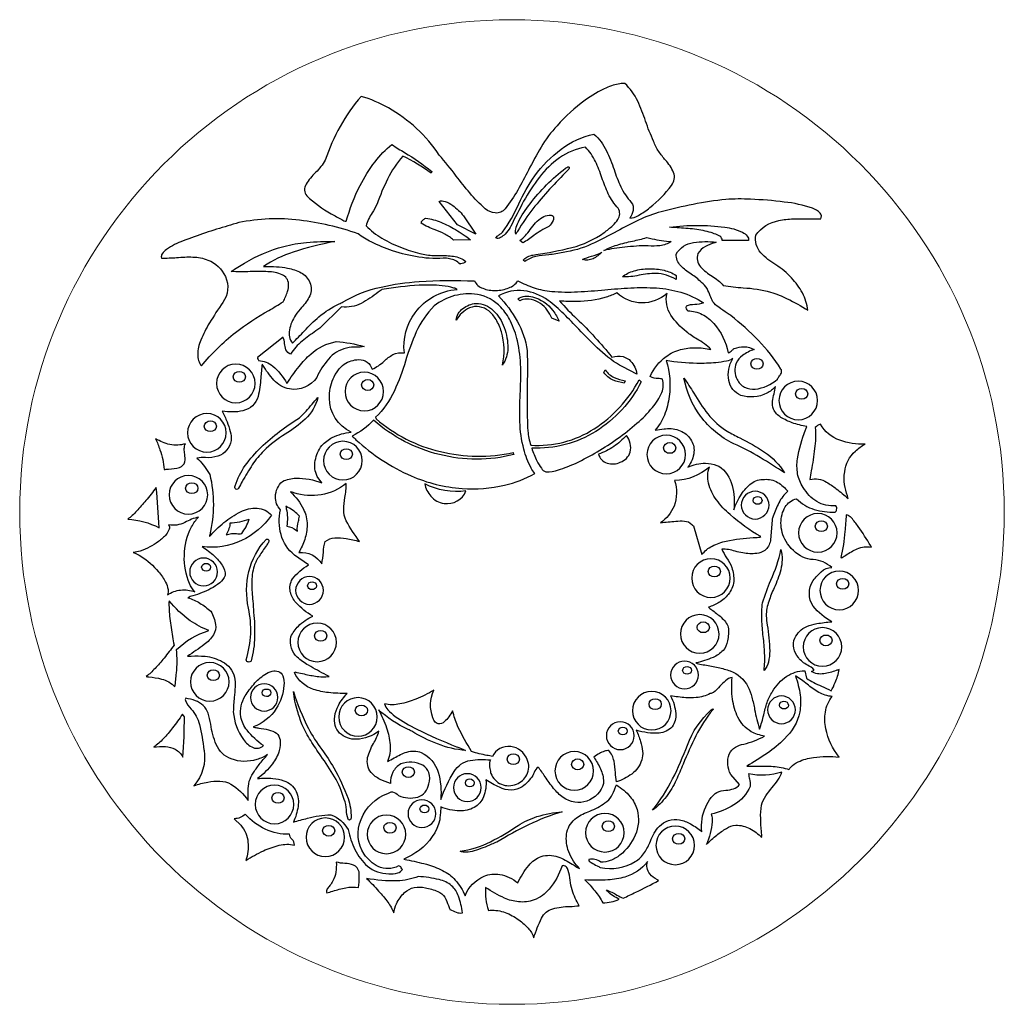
# Model space of a CAD drawing. Header units: inches. Extents: x 3 to 67.1, y 29.5 to 45.9.
# Tile 2 of 3: x 35.5 to 50.5, y 30.2 to 45.3. Entities that reach past the tile are written whole.
import ezdxf

# ---------------------------------------------------------------- set-up
doc = ezdxf.new("R2010")
doc.units = ezdxf.units.IN
doc.header["$MEASUREMENT"] = 0

msp = doc.modelspace()

# ---------------------------------------------------------------- linework, layer by layer
for points in [[(38.33, 41.586, -0.199689), (38.597, 41.335, -0.268395), (38.557, 40.939, 0.014656), (38.355, 40.626, 0.040275), (38.221, 40.363, 0.094416), (38.174, 40.145, 0.160942), (38.231, 39.969, -0.050482), (38.75, 40.481, -0.031945), (39.26, 40.816, 0.002673), (39.477, 40.947, 0.051852), (39.546, 41.105, 0.093896), (39.561, 41.223, 0.279048), (39.463, 41.361, 0.096907), (39.246, 41.408, 0.020942), (38.973, 41.409, -0.026525), (38.686, 41.411), (38.686, 41.411, -0.03161), (38.889, 41.539, -0.064798), (39.487, 41.794, -0.040595), (39.835, 41.855, -0.031039), (40.266, 41.867, 0.033974), (39.633, 41.707, 0.069119), (39.18, 41.487, 0.030043), (39.203, 41.487, -0.05423), (39.547, 41.463, -0.080753), (39.751, 41.391, -0.170191), (39.886, 41.245, -0.222932), (39.885, 41.038, -0.069036), (39.761, 40.863, 0.030518), (39.666, 40.742, 0.10493), (39.575, 40.519, 0.217397), (39.62, 40.317, 0.013687), (39.803, 40.504, -0.031657), (40.025, 40.721, -0.061269), (40.333, 40.916, 0.012525), (40.392, 40.948, -0.076612), (40.974, 41.173, -0.03845), (41.554, 41.258, -0.030634), (42.4, 41.266, 0.194823), (42.526, 41.154, 0.101237), (42.723, 41.121, 0.089634), (42.923, 41.161, 0.157051), (43.06, 41.266, 0.031409), (43.308, 41.163, 0.065436), (43.577, 41.108, 0.034779), (43.973, 41.101, 0.010698), (44.386, 41.131, -0.009666), (44.785, 41.161, -0.030429), (45.176, 41.159, -0.054416), (45.549, 41.093, -0.076211), (45.893, 40.933, -0.098184), (45.759, 40.906, 0.100519), (45.627, 40.88, 0.326952), (45.656, 40.81, -0.119253), (45.872, 40.757, -0.091518), (46.052, 40.616, -0.130407), (46.27, 40.172, 0.167258), (46.328, 40.207, -0.06135), (46.363, 40.234, -0.081246), (46.514, 40.261, -0.138246), (46.667, 40.22, 0.084745), (46.488, 40.128, 0.120506), (46.394, 40.014, 0.23468), (46.407, 39.764, 0.169596), (46.52, 39.646, 0.133042), (46.681, 39.616, 0.165825), (47.023, 39.77, -0.065314), (47.052, 39.816, 0.079971), (47.083, 39.865, 0.237436), (47.076, 39.922, 0.054256), (46.732, 40.358, 0.034577), (46.309, 40.738, 0.013464), (46.256, 40.774, -0.013406), (46.127, 40.864, -0.086137), (46.036, 40.95, -0.028972), (45.997, 41.04, 0.039408), (45.947, 41.15, 0.107814), (45.861, 41.245, 0.057225), (45.704, 41.371, -0.05779), (45.546, 41.499, -0.195559), (45.475, 41.677, -0.22451), (45.742, 41.853, -0.06748), (46.089, 41.858, -0.001402), (46.064, 41.85, 0.044202), (45.922, 41.791, 0.136787), (45.808, 41.683, 0.264042), (45.849, 41.482, 0.071095), (46.025, 41.339, -0.071248), (46.196, 41.198, 0.023479), (46.5, 41.162, -0.054932), (46.918, 41.095, -0.039162), (47.17, 40.996, -0.02948), (47.487, 40.819, 0.091741), (47.403, 41.083, 0.067925), (47.236, 41.312, 0.073491), (46.996, 41.511, -0.067611), (46.768, 41.697, -0.223234), (46.69, 41.966, -0.195388), (47.044, 42.188, -0.043698), (47.262, 42.214, -0.013503), (47.488, 42.215, 0.010896), (47.683, 42.215, 0.337758), (47.673, 42.303, 0.11626), (47.558, 42.375, 0.056955), (47.126, 42.471, 0.022793), (46.611, 42.513, 0.029154), (46.235, 42.511, 0.037342), (45.247, 42.322, 0.044792), (44.904, 42.195, 0.014879), (44.578, 42.027, -0.022337), (44.179, 41.826, -0.066825), (43.75, 41.7, -0.042443), (43.531, 41.667, 0.033069), (43.336, 41.639, 0.110325), (43.166, 41.563), (43.142, 41.586, -0.174801), (43.264, 41.655, 0.005408), (43.288, 41.662, -0.000218), (43.336, 41.67, 0.029478), (43.884, 41.776, 0.093962), (44.376, 42.005, 0.026945), (44.508, 42.113, 0.065666), (44.587, 42.205, 0.292445), (44.593, 42.375, -0.082083), (44.441, 42.596, -0.028547), (44.344, 42.841, 0.028874), (44.246, 43.087, 0.082788), (44.092, 43.309, 0.109033), (43.696, 43.145, 0.074461), (43.389, 42.849, 0.039728), (43.149, 42.482, 0.013091), (42.954, 42.102, -0.000049), (42.943, 42.081, -0.05358), (42.865, 41.983, -0.074519), (42.796, 41.929, -0.217298), (42.725, 41.92, -0.158297), (42.747, 41.948, -0.023526), (42.787, 41.978, 0.059668), (42.827, 42.009, 0.046334), (43.075, 42.442, -0.04437), (43.318, 42.869, -0.074957), (43.72, 43.276, -0.109397), (44.222, 43.506, -0.097926), (44.413, 43.254, -0.034128), (44.528, 42.967, 0.02805), (44.631, 42.704, 0.081431), (44.792, 42.466, -0.207916), (44.819, 42.342, -0.096179), (44.769, 42.223, 0.118751), (44.901, 42.267, 0.042283), (45.075, 42.385, 0.067806), (45.405, 42.725, 0.268496), (45.438, 42.924, 0.079892), (45.313, 43.109, -0.025404), (45.211, 43.242, -0.073189), (45.133, 43.4, -0.031708), (45.01, 43.706, 0.030981), (44.889, 44.01, 0.088275), (44.693, 44.282, 0.053596), (44.619, 44.277, 0.061961), (44.411, 44.214, 0.057597), (44.086, 44.024, 0.048428), (43.659, 43.636, 0.051994), (43.415, 43.309, 0.017872), (43.223, 42.956, -0.01298), (43.061, 42.654, -0.038239), (42.867, 42.368, -0.25397), (42.715, 42.304, -0.158819), (42.561, 42.369, -0.036638), (42.326, 42.61, -0.012649), (42.121, 42.868, 0.020466), (41.86, 43.187, 0.118855), (41.085, 43.906, 0.061732), (40.669, 44.083), (40.669, 44.083, 0.100388), (40.122, 43.111, -0.068248), (39.974, 42.923, 0.064235), (39.829, 42.742, 0.328337), (39.84, 42.565, 0.060567), (40.21, 42.293, 0.018317), (40.373, 42.203, 0.106905), (40.441, 42.177, -0.049774), (40.652, 42.722, -0.047152), (40.881, 43.084, -0.070279), (41.139, 43.347), (41.139, 43.347, 0.00971), (41.333, 43.225, -0.045084), (41.746, 42.936), (41.737, 42.909, 0.047429), (41.306, 43.172), (41.306, 43.172, 0.068318), (41.072, 42.822, 0.024225), (40.911, 42.443, -0.042607), (40.837, 42.304, 0.083248), (40.745, 42.109, 0.073481), (40.987, 41.918, 0.041985), (41.283, 41.775, 0.032784), (41.567, 41.686, 0.049812), (41.772, 41.654, 0.006683), (41.862, 41.654, -0.041317), (42.08, 41.644, -0.137324), (42.269, 41.563, -0.17588), (42.188, 41.527, 0.002256), (42.179, 41.525, 0.150513), (42.016, 41.605, -0.008567), (41.974, 41.616, -0.062675), (41.551, 41.63, -0.042142), (41.149, 41.727, -0.036612), (40.822, 41.861, -0.060947), (40.622, 41.987, 0.055539), (39.73, 42.193, 0.081862), (38.8, 42.156, -0.003047), (38.636, 42.106, 0.022999), (37.953, 41.879, 0.057265), (37.698, 41.747, 0.096551), (37.632, 41.68, 0.2382), (37.623, 41.616, 0.025612), (37.853, 41.624, -0.026549), (38.1, 41.632, -0.089658)], [(43.789, 42.987, -0.096242), (43.825, 43.006, -0.334826), (43.842, 43.001, -0.280661), (43.818, 42.951, 0.029657), (43.291, 42.368, 0.031601), (43.059, 42.03, -0.001699), (43.029, 41.981, -0.148564), (43.028, 42.058, -0.056961), (43.068, 42.167, -0.047849), (43.246, 42.443, -0.067638)], [(42.231, 42.261), (42.421, 41.981), (42.141, 42.124), (41.86, 42.481), (41.86, 42.481, -0.199588), (41.95, 42.479, -0.082774), (42.066, 42.418, -0.053776)], [(43.531, 42.095, 0.064333), (43.304, 41.958, -0.035342), (43.136, 41.847), (43.09, 41.882, 0.083727), (43.247, 42.05, -0.025364), (43.332, 42.155, -0.086416), (43.431, 42.235, -0.094463), (43.537, 42.271, -0.254596), (43.597, 42.253, -0.265875), (43.598, 42.191, -0.094299)], [(42.08, 41.89, 0.069088), (41.945, 41.982, 0.023841), (41.798, 42.046, -0.050376), (41.586, 42.147, -0.22051), (41.608, 42.195, -0.106717), (41.656, 42.223, -0.074544), (41.886, 42.162, -0.034914), (42.107, 42.051, -0.028867), (42.339, 41.896)], [(46.582, 41.882), (46.179, 41.882, 0.281311), (46.142, 41.95, 0.064019), (46.058, 41.987, -0.021702), (46.013, 42.004, 0.044324), (45.758, 42.056, 0.014073), (45.49, 42.078, -0.002216), (45.376, 42.086, -0.066375), (46.218, 42.088, -0.080439), (46.488, 42.009, -0.1057), (46.561, 41.951, -0.192505)], [(45.026, 41.928, -0.003845), (45.111, 41.911, 0.033527), (45.399, 41.867, -0.119217), (45.229, 41.804, -0.052288), (45.048, 41.802, 0.03529), (44.691, 41.781, 0.037076), (44.374, 41.73, -0.06669), (44.574, 41.815, -0.01738), (44.811, 41.875, 0.014598)], [(44.343, 41.707, -0.09217), (44.208, 41.606, -0.184344), (44.047, 41.593, -0.037125), (44.182, 41.643, 0.055112)], [(45.475, 41.289, 0.125873), (45.168, 41.381, 0.047665), (44.91, 41.353, -0.052787), (44.655, 41.327, -0.10933), (44.833, 41.42, -0.066883), (45.061, 41.453, -0.063028), (45.291, 41.429, -0.096285), (45.475, 41.35)], [(41.299, 32.286, -0.09482), (41.282, 32.31, 0.392098), (41.238, 32.338, -0.228058), (40.927, 32.331, -0.133541), (40.717, 32.518, -0.253341), (40.667, 33.05, -0.21475), (41.078, 33.446, 0.074564), (41.109, 33.461, -0.24525), (41.149, 33.471, -0.09286), (41.238, 33.416, 0.182995), (41.533, 33.39, 0.295729), (41.7, 33.591, 0.164634), (41.702, 33.763, 0.17052), (41.609, 33.875, 0.225931), (41.276, 33.895, 0.157861), (41.154, 33.769, 0.13163), (41.116, 33.597, -0.036501), (40.958, 33.66, -0.10094), (40.82, 33.766, -0.221899), (40.768, 33.992, -0.073566), (40.857, 34.205, 0.060979), (40.941, 34.395, -0.149225), (40.596, 34.272, -0.205308), (40.341, 34.367, -0.237903), (40.265, 34.62, -0.087598), (40.321, 34.787, -0.065053), (40.456, 34.972, -0.032387), (40.172, 34.984, -0.058087), (39.941, 35.034, -0.213153), (39.65, 35.291), (39.658, 35.299, -0.007461), (39.774, 35.274, 0.021855), (39.974, 35.235, 0.063612), (40.181, 35.23, 0.000133), (40.139, 35.252, -0.011211), (39.865, 35.402, -0.05709), (39.692, 35.526, -0.131795), (39.606, 35.66, -0.10534), (39.597, 35.837, -0.100766), (39.711, 36, -0.098043), (39.933, 36.149, 0.000043), (39.93, 36.151, -0.077676), (39.673, 36.357, -0.12341), (39.588, 36.522, -0.182633), (39.62, 36.719, -0.092729), (39.863, 36.932), (39.65, 37.084, -0.156921), (39.446, 37.396, -0.124421), (39.439, 37.773, -0.200962), (39.361, 37.976, -0.205498), (39.469, 38.208, -0.103661), (39.676, 38.256, -0.098799), (40.068, 38.184), (40, 38.284, -0.166468), (39.969, 38.524, -0.119158), (40.068, 38.754, -0.073915), (40.227, 38.878, -0.0898), (40.517, 38.959, -0.291056), (40.184, 39.479, -0.107583), (40.242, 39.773, -0.121299), (40.409, 39.998, -0.128004), (40.634, 40.067, -0.337504), (40.837, 39.921, 0.093799), (41.018, 40.043, -0.063005), (41.153, 40.142, -0.16506), (41.329, 40.167, -0.196159), (41.492, 40.781, -0.216116), (42.134, 41.137), (42.134, 41.137, 0.057758), (42.084, 41.158, 0.050613), (41.905, 41.193, 0.037967), (41.554, 41.2, 0.028235), (40.987, 41.137, 0.002398), (40.93, 41.095, -0.046534), (40.668, 40.924, -0.154731), (40.371, 40.871), (40.038, 40.544, -0.001994), (39.979, 40.503, 0.024394), (39.768, 40.347, 0.073575), (39.591, 40.15, -0.220813), (39.522, 40.216, -0.0645), (39.5, 40.314, 0.07159), (39.477, 40.41), (39.089, 40.097, 0.246647), (39.096, 40.066, -0.047361), (39.104, 40.051, -0.177912), (39.319, 39.968, -0.08466), (39.536, 39.703, -0.023076), (39.722, 39.962, -0.04378), (39.9, 40.15, -0.14388), (40.289, 40.34, -0.065354), (40.713, 40.264, -0.059085), (40.596, 40.257, 0.096037), (40.447, 40.241, 0.169549), (40.17, 40.073, 0.068794), (39.992, 39.794, -0.302853), (39.574, 39.619, -0.168724), (39.337, 39.753, -0.047591), (39.169, 39.98, 0.000341), (39.156, 39.998, -0.005717), (39.138, 39.785, -0.036766), (39.096, 39.504, -0.273289), (38.865, 39.285, -0.064109), (38.707, 39.267, -0.022713), (38.549, 39.277, -0.026474), (38.623, 39.116, -0.033857), (38.671, 38.97, -0.079423), (38.686, 38.83, -0.115315), (38.615, 38.683, -0.166723), (38.482, 38.594, -0.109237), (38.294, 38.571, 0.056884), (38.163, 38.564, -0.072726), (38.339, 38.344, 0.001288), (38.359, 38.313, -0.118854), (38.358, 37.391, 0.074093), (38.353, 37.364, -0.040921), (38.575, 37.579, -0.062456), (38.829, 37.743, -0.124429), (39.082, 37.799, -0.198468), (39.302, 37.691, -0.129211), (38.842, 37.303, -0.144559), (38.245, 37.212), (38.245, 37.212, -0.042012), (38.426, 37.07, -0.062101), (38.547, 36.928, -0.158014), (38.595, 36.771, -0.123416), (38.511, 36.659, -0.057477), (38.376, 36.571, -0.038278), (38.1, 36.46, 0.094936), (38.026, 36.43, -0.074249), (38.207, 36.35, -0.041082), (38.376, 36.225, -0.087096), (38.447, 36.024, -0.169013), (38.415, 35.866, -0.09349), (38.274, 35.717, -0.025605), (38.018, 35.542, 0.075672), (38.077, 35.541, -0.041391), (38.287, 35.538, -0.104939), (38.552, 35.456, -0.223848), (38.734, 35.22, -0.061241), (38.745, 35.073, -0.01739), (38.733, 34.911, 0.022649), (38.718, 34.692, 0.142858), (38.873, 34.266, 0.140619), (39.02, 34.145, 0.283215), (39.18, 34.175, -0.079383), (38.927, 34.409, -0.117923), (38.832, 34.616, -0.17543), (38.899, 34.935, -0.032341), (39.03, 35.11, -0.072548), (39.197, 35.26, -0.081927), (39.31, 35.31, -0.153603), (39.407, 35.307, -0.207628), (39.473, 35.239, -0.115143), (39.49, 35.093, -0.122817), (39.373, 34.74, -0.174041), (39.021, 34.464, 0.29646), (39.044, 34.453, 0.01419), (39.108, 34.443, -0.022392), (39.255, 34.416, -0.105268), (39.378, 34.365, -0.157239), (39.431, 34.261, -0.116629), (39.42, 34.1, -0.090766), (39.316, 33.898, -0.06847), (39.089, 33.673, -0.045452), (39.321, 33.675, -0.067191), (39.491, 33.638, -0.200029), (39.677, 33.476, -0.142649), (39.706, 33.247, -0.07193), (39.635, 33.007, -0.014028), (39.85, 33.066, -0.058899), (40.205, 33.121, -0.189216), (40.47, 32.893, 0.062445), (40.574, 32.588, 0.100531), (40.766, 32.334, 0.163728), (41.089, 32.219, 0.082109), (41.228, 32.234, 0.224223)], [(43.152, 38.7, -0.05782), (43.092, 39.119, -0.019321), (43.097, 39.541, 0.017288), (43.104, 39.945, 0.051066), (43.054, 40.351, 0.058167), (42.947, 40.653, 0.073556), (42.802, 40.864, 0.161891), (42.443, 41.06, 0.209227), (41.784, 40.886, 0.091178), (41.51, 40.488, 0.031615), (41.346, 40.044, -0.033505), (41.176, 39.589, -0.096523), (40.888, 39.186), (40.896, 39.163, 0.120103), (41.878, 38.662, 0.11148), (42.991, 38.646, 0.252128), (42.995, 38.63, -0.204299), (42.999, 38.617, -0.125058), (41.865, 38.617, -0.118901), (40.858, 39.14, -0.078525), (40.532, 38.897, 0.005932), (40.59, 38.844, 0.082926), (41.432, 38.291, 0.084674), (42.209, 38.1, 0.075437), (42.858, 38.151, 0.072121), (43.318, 38.328), (43.318, 38.328, -0.060213), (43.264, 38.408, -0.057891)], [(45.323, 40.112, -0.104092), (45.545, 40.22, -0.064412), (45.767, 40.247, -0.05846), (46.007, 40.22), (46.007, 40.22, 0.072601), (45.795, 40.38, -0.036451), (45.633, 40.492, -0.079298), (45.396, 40.745, -0.20916), (45.338, 41.076), (45.338, 41.076, -0.385444), (44.57, 41.084), (44.57, 41.084, -0.047586), (44.407, 41.019, -0.07337), (43.958, 40.951, -0.021997), (43.697, 40.962, 0.027654), (43.959, 40.689, -0.033614), (44.496, 40.105, -0.138008), (44.666, 40.111, -0.134471), (44.782, 40.043, -0.167634), (44.874, 39.846), (44.661, 39.954, -0.060781), (44.311, 40.209, -0.018473), (43.99, 40.529, 0.00967), (43.761, 40.763, 0.03103), (43.522, 40.97, 0.12754), (43.153, 41.116, 0.166783), (42.763, 41.038, -0.066588), (43.052, 40.652, -0.091673), (43.204, 40.203, -0.006902), (43.203, 39.605, 0.006108), (43.202, 39.303, -0.005236), (43.205, 39.189, 0.020208), (43.213, 38.977, 0.05435), (43.256, 38.76, 0.161821), (44.226, 39.011, 0.128733), (44.912, 39.756), (44.944, 39.726, -0.135041), (44.25, 38.97, -0.153061), (43.273, 38.716, 0.053305), (43.352, 38.519, 0.044544), (43.42, 38.408, 0.181715), (43.488, 38.355, 0.094174), (43.679, 38.383, 0.036393), (43.948, 38.488, 0.04381), (44.582, 38.861, 0.026184), (44.878, 39.094, 0.040535), (45.114, 39.335, 0.079453), (45.256, 39.566, 0.175914), (45.268, 39.77, 0.032114), (45.202, 39.778, -0.136132), (45.079, 39.808, -0.139974)], [(43.577, 40.696, 0.07356), (43.51, 40.82, 0.185228), (43.268, 40.981, 0.118856), (43.134, 40.981, 0.086718), (43.09, 40.962), (43.06, 40.994, -0.212865), (43.285, 41.025, -0.170729), (43.595, 40.813, -0.064065), (43.691, 40.652)], [(42.824, 39.983, 0.128211), (42.81, 40.49, 0.061868), (42.727, 40.678, 0.08906), (42.615, 40.809, 0.269692), (42.324, 40.857, 0.147853), (42.118, 40.667, -0.209657), (42.223, 40.847, -0.143709), (42.421, 40.924, -0.196619), (42.684, 40.817, -0.114913), (42.853, 40.554, -0.097303), (42.906, 40.242, -0.159203)], [(39.051, 39.702, 0.414206), (38.756, 39.997, 0.414207), (38.462, 39.702, 0.414207), (38.756, 39.408, 0.414206)], [(47.54, 35.306), (47.584, 35.329, 0.083255), (47.48, 35.405, -0.123892), (47.342, 35.519, -0.105056), (47.273, 35.66, -0.178304), (47.289, 35.816, -0.192419), (47.469, 35.994, -0.056717), (47.624, 36.037, -0.022129), (47.85, 36.065, -0.099901), (47.569, 36.301, -0.304821), (47.569, 36.696, -0.054802), (47.691, 36.829, -0.182567), (47.85, 36.894, 0.170265), (47.569, 37.013, -0.090212), (47.411, 37.052, -0.139893), (47.153, 37.292, -0.134617), (47.076, 37.574, -0.138338), (47.142, 37.817, -0.209739), (47.312, 37.942, 0.129815), (47.585, 37.779, 0.06972), (47.902, 37.736, 0.185823), (47.924, 37.776, 0.314308), (47.911, 37.834, -0.160077), (47.624, 37.9, -0.127944), (47.417, 38.115, -0.112412), (47.33, 38.325, -0.077117), (47.327, 38.551, -0.053699), (47.452, 38.992, 0.000965), (47.47, 39.043), (47.47, 39.043, -0.040095), (47.247, 39.103, -0.05785), (47.076, 39.185, -0.145615), (46.962, 39.309, -0.111117), (46.947, 39.431, -0.042549), (46.97, 39.544, 0.042543), (46.994, 39.657), (46.994, 39.657, -0.099054), (46.859, 39.552, -0.195637), (46.462, 39.52, -0.247458), (46.279, 39.747, -0.179303), (46.34, 40.083), (46.34, 40.083, -0.126044), (46.246, 40.044, -0.036603), (46.08, 40.018, -0.024298), (45.794, 40.008, -0.033622), (45.323, 40.051, -0.116677), (45.369, 39.503, -0.062198), (45.297, 39.219, -0.09364), (45.154, 38.988, -0.02087), (45.295, 39.009, 0.000501), (45.315, 39.011, -0.128193), (45.54, 38.979, -0.145627), (45.697, 38.851, -0.165925), (45.748, 38.657, -0.14405), (45.656, 38.427, -0.108485), (45.923, 38.486, -0.074339), (46.099, 38.451, 0.003555), (46.127, 38.442, -0.183131), (46.331, 38.145, -0.09252), (46.355, 37.773, -0.058988), (46.474, 38.015, -0.088059), (46.622, 38.175, -0.182928), (46.825, 38.237, -0.170554), (47.025, 38.193, -0.075856), (47.183, 38.056, 0.103632), (47.043, 37.88, 0.035475), (46.958, 37.676, -0.002524), (46.939, 37.621), (46.918, 37.311, 0.002873), (46.914, 37.299, -0.179207), (46.828, 37.154, -0.123672), (46.705, 37.108, -0.075406), (46.493, 37.116, -0.024606), (46.376, 37.142, 0.07737), (46.173, 37.174, 0.0507), (46.247, 37.039, -0.059988), (46.325, 36.894, -0.101681), (46.354, 36.679, -0.141681), (46.272, 36.483, -0.099431), (46.13, 36.359, -0.040135), (45.969, 36.286, 0.072643), (46.016, 36.249, -0.029974), (46.163, 36.133, -0.131544), (46.272, 35.983, -0.061257), (46.262, 35.772, -0.135359), (46.192, 35.626, -0.106699), (46.039, 35.522, -0.040407), (45.779, 35.436, 0.149969), (45.815, 35.425, 0.006904), (45.912, 35.406, -0.009554), (46.117, 35.367, -0.041613), (46.302, 35.314, -0.190431), (46.571, 35.077, -0.052948), (46.632, 34.913, -0.015604), (46.674, 34.727, 0.028981), (46.749, 34.426, 0.033333), (46.812, 34.644, -0.022609), (46.864, 34.833, -0.074364), (46.947, 35.002, -0.111672), (47.163, 35.234, -0.139222), (47.438, 35.317), (47.466, 35.204, 0.057103), (47.693, 35.083, -0.025481), (47.843, 35.01, 0.024326), (47.904, 35.14, 0.068746), (47.964, 35.337, 0.003578), (47.917, 35.321, -0.052544), (47.729, 35.271, -0.165395)], [(46.71, 40.083, -0.411087), (46.804, 40.001, -0.411082), (46.71, 39.92, -0.411082), (46.615, 40.001, -0.411087)], [(38.715, 39.803, -0.411077), (38.809, 39.884, -0.411077), (38.903, 39.803, -0.411077), (38.809, 39.721, -0.411077)], [(41.012, 39.579, 0.414206), (40.717, 39.873, 0.414207), (40.423, 39.579, 0.414207), (40.717, 39.284, 0.414206)], [(44.684, 39.709, -0.064476), (44.515, 39.754, -0.151096), (44.374, 39.87), (44.395, 39.908, 0.133582), (44.532, 39.793, 0.061912), (44.699, 39.741)], [(40.77, 39.597, -0.411075), (40.675, 39.679, -0.411075), (40.77, 39.76, -0.411072), (40.864, 39.679, -0.411072)], [(46.355, 38.783, -0.124659), (45.85, 39.204, -0.116101), (45.595, 39.785, -0.016086), (45.745, 39.554, 0.031496), (45.96, 39.237, 0.08775), (46.255, 38.973, 0.009109), (46.446, 38.872, -0.035239), (46.826, 38.654, -0.107961), (47.129, 38.336, 0.012031), (46.759, 38.572, 0.031632)], [(47.34, 39.737, 0.414207), (47.045, 39.442, 0.414207), (47.34, 39.148, 0.414206), (47.634, 39.442, 0.414206)], [(47.393, 39.461, -0.411077), (47.298, 39.543, -0.411077), (47.393, 39.624, -0.411077), (47.487, 39.543, -0.411077)], [(39.183, 38.676, 0.047074), (39.008, 38.46, 0.016308), (38.855, 38.208, -0.001549), (38.796, 38.106, -0.450076), (38.757, 38.088, -0.326395), (38.747, 38.139, -0.07973), (38.9, 38.449, -0.04899), (39.142, 38.729, -0.04976), (39.726, 39.178, 0.041824), (39.92, 39.386, -0.010028), (40.009, 39.49, -0.142808), (39.815, 39.158, -0.048951), (39.511, 38.928, 0.053242)], [(38.609, 38.948, 0.414208), (38.315, 39.243, 0.414207), (38.02, 38.948, 0.414208), (38.315, 38.654, 0.414209)], [(38.273, 39.049, -0.411082), (38.367, 39.13, -0.411084), (38.462, 39.049, -0.41108), (38.367, 38.967, -0.411077)], [(47.6, 39.028, -0.051518), (47.59, 38.707, -0.013359), (47.539, 38.37, 0.003538), (47.517, 38.237, -0.203734), (47.772, 38.195, -0.037483), (47.918, 38.096, -0.009159), (48.101, 37.948, 0.001333), (48.09, 37.985, -0.034845), (48.045, 38.16, -0.08865), (48.048, 38.351, -0.186648), (48.213, 38.67, -0.067784), (48.36, 38.777, -0.091722), (47.972, 38.835, -0.176852), (47.677, 39.081, 0.146409)], [(37.661, 38.389, -0.008137), (37.73, 38.395, 0.049916), (37.897, 38.419, 0.25077), (37.978, 38.507, 0.088274), (37.976, 38.624, -0.036904), (37.97, 38.707, -0.123205), (37.988, 38.783, -0.135004), (37.75, 38.77, -0.092391), (37.533, 38.859), (37.533, 38.859, -0.020594), (37.598, 38.689, -0.078721)], [(40.685, 38.524, 0.414207), (40.39, 38.819, 0.414206), (40.096, 38.524, 0.414206), (40.39, 38.229, 0.414207)], [(44.775, 38.655, 0.240986), (44.716, 38.906, -0.045733), (44.523, 38.739, -0.074814), (44.29, 38.625), (44.29, 38.625, 0.24762), (44.424, 38.484, 0.171473), (44.624, 38.499, 0.232881)], [(45.326, 38.912, 0.414208), (45.031, 38.617, 0.414209), (45.326, 38.323, 0.414208), (45.62, 38.617, 0.414207)], [(45.379, 38.636, -0.411087), (45.284, 38.718, -0.411082), (45.379, 38.799, -0.411082), (45.473, 38.718, -0.411087)], [(40.348, 38.624, -0.411077), (40.443, 38.706, -0.411077), (40.537, 38.624, -0.411077), (40.443, 38.543, -0.411077)], [(45.452, 38.222, -0.168145), (45.445, 37.83, -0.145476), (45.239, 37.577, -0.012293), (45.47, 37.6, -0.03757), (45.602, 37.602, -0.194057), (45.715, 37.552, 0.012127), (45.741, 37.531), (45.869, 37.09, -0.121109), (46.028, 37.221, -0.060917), (46.242, 37.297, -0.041907), (46.653, 37.349, 0.010888), (46.735, 37.355, 0.206252), (46.766, 37.364, -0.045302), (46.299, 37.7, -0.053732), (46.093, 37.924, -0.096602), (45.971, 38.178, -0.151846), (45.983, 38.427, -0.178843)], [(37.738, 38.003, 0.414208), (38.032, 37.708, 0.414209), (38.327, 38.003, 0.414208), (38.032, 38.297, 0.414207)], [(38.085, 38.185, -0.41108), (38.179, 38.103, -0.411084), (38.085, 38.022, -0.411082), (37.99, 38.103, -0.411077)], [(40.645, 37.288, -0.028878), (40.441, 37.607, -0.119004), (40.403, 37.781, -0.039089), (40.422, 37.961, 0.052955), (40.441, 38.176, -0.257995), (39.642, 38.035, 0.032947), (39.591, 38.047, -0.088788), (39.789, 37.783, -0.11118), (39.845, 37.542, -0.083319), (39.807, 37.323, -0.034846), (39.72, 37.122, -0.293227), (40.068, 36.947, 0.031771), (40.092, 37.125, -0.062594), (40.12, 37.292, -0.143731), (40.268, 37.344, -0.059446), (40.441, 37.337, -0.041888)], [(42.269, 38.062, -0.154615), (41.639, 38.171, 0.11884), (41.731, 37.982, 0.195441), (41.934, 37.871, 0.346401)], [(46.894, 37.845, 0.414208), (46.682, 38.057, 0.414206), (46.47, 37.845, 0.41421), (46.682, 37.633, 0.414212)], [(46.652, 37.917, -0.411085), (46.72, 37.976, -0.411073), (46.788, 37.917, -0.411068), (46.72, 37.858, -0.41108)], [(39.521, 37.828, 0.001152), (39.527, 37.791, -0.083224), (39.536, 37.524, -0.150409), (39.68, 37.46, 0.002514), (39.696, 37.448, -0.100171), (39.711, 37.598, 0.030851), (39.726, 37.676, 0.098686), (39.551, 37.811, -0.002746)], [(47.639, 37.717, 0.414207), (47.344, 37.422, 0.414208), (47.639, 37.128, 0.414209), (47.933, 37.422, 0.414208)], [(37.577, 36.828, -0.058484), (37.685, 36.67, -0.080729), (37.722, 36.56, -0.165303), (37.713, 36.475), (37.713, 36.475, -0.126534), (37.913, 36.549, -0.132104), (38.131, 36.52), (38.131, 36.52, -0.083179), (38.049, 36.651, -0.11079), (37.971, 37.074, -0.122661), (38.082, 37.516, -0.07213), (38.189, 37.664), (38.189, 37.664, 0.064986), (37.976, 37.58, -0.170427), (37.731, 37.545), (37.731, 37.545, -0.217528), (37.738, 37.479, -0.109024), (37.695, 37.399, -0.067377), (37.575, 37.29, -0.078467), (37.298, 37.145, -0.062595), (37.191, 37.122), (37.191, 37.122, -0.060996), (37.307, 37.066, -0.079886)], [(38.846, 37.41, 0.080178), (38.96, 37.63, 0.000029), (38.955, 37.628, -0.088971), (38.663, 37.569, -0.131242), (38.652, 37.487, -0.031599), (38.614, 37.402, 0.000382), (38.61, 37.394, -0.102904), (38.768, 37.41, 0.028585)], [(47.692, 37.441, -0.411087), (47.597, 37.523, -0.411082), (47.692, 37.604, -0.411082), (47.786, 37.523, -0.411087)], [(39.257, 37.279, -0.002576), (39.222, 37.229, 0.01161), (39.112, 37.065, 0.059713), (39.035, 36.915, 0.071313), (39, 36.652, 0.022383), (39.015, 36.379, -0.008513), (39.028, 36.21, -0.030115), (39.043, 35.834, -0.060191), (38.992, 35.47, -0.317008), (38.947, 35.452, -0.509905), (38.916, 35.484, 0.05339), (38.984, 35.882, 0.060376), (38.949, 36.272, -0.108234), (38.955, 36.833, -0.125238), (39.217, 37.322, -0.415453), (39.251, 37.319, -0.388824)], [(46.848, 36.158, 0.00471), (46.867, 36.014, -0.035132), (46.904, 35.62, -0.061737), (46.884, 35.451, -0.121763), (46.818, 35.323, 0.043865), (46.827, 35.584, 0.015114), (46.805, 35.84, -0.016262), (46.783, 36.098, -0.049223), (46.795, 36.354, -0.029135), (46.921, 36.699, 0.052404), (47.076, 37.166, -0.119953), (47.072, 36.859, -0.043389), (46.971, 36.581, 0.023469), (46.89, 36.377, 0.069014)], [(38.052, 36.826, 0.414208), (38.264, 36.614, 0.41421), (38.476, 36.826, 0.414206), (38.264, 37.038, 0.414204)], [(46.302, 36.732, 0.414208), (46.007, 37.026, 0.414207), (45.713, 36.732, 0.414208), (46.007, 36.437, 0.414209)], [(38.302, 36.957, -0.411085), (38.37, 36.898, -0.41108), (38.302, 36.84, -0.411076), (38.234, 36.898, -0.411081)], [(45.966, 36.832, -0.411082), (46.06, 36.913, -0.411082), (46.154, 36.832, -0.411077), (46.06, 36.75, -0.411077)], [(47.966, 36.838, 0.414207), (47.671, 36.544, 0.414207), (47.966, 36.249, 0.414206), (48.261, 36.544, 0.414206)], [(39.881, 36.755, 0.41421), (39.669, 36.543, 0.414206), (39.881, 36.331, 0.414206), (40.093, 36.543, 0.41421)], [(39.919, 36.556, -0.41108), (39.851, 36.615, -0.41108), (39.919, 36.674, -0.41108), (39.987, 36.615, -0.41108)], [(48.019, 36.562, -0.411077), (47.924, 36.644, -0.411077), (48.019, 36.725, -0.411077), (48.113, 36.644, -0.411077)], [(37.828, 35.072, 0.013168), (37.85, 35.284, 0.051041), (37.851, 35.641, -0.121234), (38.345, 35.93, -0.055418), (38.061, 36.082, -0.065727), (37.737, 36.386, 0.038548), (37.75, 36.115, 0.012321), (37.791, 35.84, -0.002719), (37.813, 35.709, -0.013328), (37.661, 35.511, -0.01788), (37.523, 35.352, -0.048196), (37.389, 35.23, 0.104945), (37.43, 35.223, -0.046175), (37.621, 35.191, -0.143717)], [(46.131, 35.88, 0.414208), (45.837, 36.174, 0.414207), (45.542, 35.88, 0.414208), (45.837, 35.585, 0.414209)], [(39.703, 35.751, 0.414207), (39.998, 35.456, 0.414206), (40.292, 35.751, 0.414206), (39.998, 36.045, 0.414207)], [(40.051, 35.932, -0.411077), (40.145, 35.851, -0.411077), (40.051, 35.769, -0.411077), (39.956, 35.851, -0.411077)], [(45.795, 35.98, -0.411077), (45.889, 36.062, -0.411077), (45.984, 35.98, -0.411082), (45.889, 35.899, -0.411082)], [(47.709, 35.976, 0.414208), (47.415, 35.681, 0.414207), (47.709, 35.387, 0.414208), (48.004, 35.681, 0.414209)], [(47.762, 35.7, -0.411082), (47.668, 35.782, -0.411087), (47.762, 35.863, -0.411087), (47.856, 35.782, -0.411082)], [(45.392, 35.252, 0.414204), (45.604, 35.04, 0.414208), (45.816, 35.252, 0.41421), (45.604, 35.464, 0.414206)], [(38.654, 35.149, 0.414209), (38.359, 35.443, 0.414208), (38.064, 35.149, 0.414207), (38.359, 34.854, 0.414208)], [(38.317, 35.249, -0.411087), (38.412, 35.33, -0.41109), (38.506, 35.249, -0.411084), (38.412, 35.167, -0.411082)], [(45.71, 35.324, -0.411093), (45.642, 35.265, -0.411101), (45.574, 35.324, -0.411081), (45.642, 35.383, -0.411073)], [(46.097, 33.462, -0.072081), (46.236, 33.494, 0.048593), (46.352, 33.517, 0.156043), (46.445, 33.583), (46.31, 33.734, -0.223637), (46.287, 34.047, -0.13298), (46.382, 34.153, -0.069438), (46.507, 34.198, 0.058872), (46.825, 34.319, -0.076375), (46.62, 34.388, -0.146889), (46.419, 34.608, -0.080788), (46.337, 34.882, -0.06176), (46.331, 35.215), (46.331, 35.215, 0.130686), (46.23, 35.166, 0.03706), (46.143, 35.081, -0.049091), (46.044, 34.987, 0.003579), (45.997, 34.968, -0.080342), (45.783, 34.907, -0.041938), (45.624, 34.906, -0.023488), (45.391, 34.935, -0.09981), (45.47, 34.664, -0.188346), (45.414, 34.463, -0.199265), (45.215, 34.367, -0.099989), (44.868, 34.411, -0.032716), (44.932, 34.238, -0.046125), (44.963, 34.089, -0.120495), (44.95, 33.956, -0.165533), (44.798, 33.742, -0.087608), (44.564, 33.621, -0.022547), (44.55, 33.763, 0.041316), (44.528, 33.94, 0.120731), (44.45, 34.099, 0.118273), (44.381, 34.089, 0.043414), (44.306, 34.055, 0.030368), (44.222, 34), (44.222, 34, 0.00077), (44.237, 33.976, -0.037449), (44.331, 33.796, -0.118839), (44.366, 33.597, -0.527016), (43.753, 33.384, -0.074292), (43.606, 33.523, -0.020478), (43.476, 33.701, 0.014499), (43.37, 33.848, 0.161647), (43.311, 33.765, -0.035037), (43.288, 33.72, -0.096556), (43.126, 33.547, -0.153472), (42.96, 33.495, -0.101349), (42.779, 33.539, -0.036049), (42.573, 33.652, -0.117824), (42.535, 33.392, -0.162202), (42.395, 33.232, -0.136959), (42.172, 33.179, -0.088498), (41.883, 33.241, -0.043454), (41.876, 33.12, 0.011834), (41.869, 33.045, -0.177619), (41.558, 32.582, -0.068003), (41.32, 32.444, 0.000207), (41.364, 32.434, -0.014148), (41.665, 32.364, -0.052756), (41.911, 32.271, -0.08969), (42.106, 32.123, -0.083574), (42.255, 31.883, -0.19732), (42.544, 32.181, -0.13999), (42.783, 32.21, -0.129303), (43.06, 32.079, -0.068518), (43.227, 32.348, -0.142796), (43.417, 32.482, -0.166273), (43.67, 32.479, -0.056863), (43.89, 32.366, 0.01573), (44.001, 32.3, 0.110284), (43.983, 32.323, -0.112345), (43.825, 32.589, -0.127351), (43.81, 32.856, -0.18165), (43.955, 33.072, -0.060868), (44.159, 33.177, 0.077891), (44.389, 33.302, 0.130983), (44.491, 33.405, 0.0461), (44.547, 33.532, -0.006385), (44.564, 33.576, -0.082958), (44.774, 33.396, -0.099382), (44.88, 33.198, -0.175322), (44.85, 32.806, -0.125493), (44.618, 32.504, -0.075776), (44.471, 32.421, -0.114479), (44.328, 32.399, 0.095716), (44.236, 32.439, 0.142681), (44.146, 32.437, 0.324503), (44.151, 32.414, 0.077101), (44.181, 32.389, 0.030525), (44.27, 32.342, -0.043971), (44.319, 32.315, 0.197455), (44.851, 32.406, 0.121685), (44.994, 32.543, 0.041344), (45.083, 32.716, -0.021864), (45.143, 32.839, -0.070989), (45.22, 32.944, -0.258863), (45.528, 33.042, -0.078817), (45.697, 32.98, -0.048213), (45.869, 32.861, -0.141833), (45.928, 33.242, -0.060099), (46.01, 33.382, -0.092855)], [(47.858, 34.926, -0.120568), (47.653, 34.988, -0.039001), (47.474, 35.113, 0.03796), (47.297, 35.238, -0.055787), (47.368, 34.944, -0.075586), (47.362, 34.689, -0.164549), (47.129, 34.281, -0.058915), (46.868, 34.06, -0.020425), (46.553, 33.863, 0.006943), (46.702, 33.863, -0.021008), (46.958, 33.858, -0.069484), (47.198, 33.81), (47.198, 33.81, -0.070283), (47.227, 33.848, -0.087056), (47.339, 33.927, -0.07802), (47.572, 33.995, -0.058862), (47.964, 34, -0.117714), (47.76, 34.433, -0.0915), (47.753, 34.688, -0.126753)], [(39.396, 34.911, 0.414207), (39.188, 35.119, 0.414209), (38.98, 34.911, 0.414209), (39.188, 34.703, 0.414207)], [(39.159, 34.982, -0.411078), (39.225, 35.039, -0.411083), (39.292, 34.982, -0.411083), (39.225, 34.924, -0.411078)], [(42.649, 33.749, 0.428696), (43.038, 33.588, 0.180042), (43.198, 33.729, 0.221551), (43.204, 33.962, 0.286374), (42.952, 34.16, 0.325882), (42.672, 34.009, 0.004254), (42.589, 34.026, -0.033563), (42.354, 34.085, -0.02426), (42.151, 34.452, -0.044051), (42.074, 34.673, 0.000546), (42.065, 34.707, -0.089903), (41.938, 34.538, -0.238403), (41.846, 34.507, -0.179602), (41.788, 34.55, -0.065764), (41.761, 34.601, -0.188323), (41.776, 35.019), (41.776, 35.019, -0.036277), (41.505, 34.885, -0.048598), (41.26, 34.811, -0.114405), (41.025, 34.812, 0.132754), (41.077, 34.72, 0.052221), (41.188, 34.622, 0.039204), (41.519, 34.426, 0.022019), (42.123, 34.159, -0.000015), (42.127, 34.158, -0.016006), (42.263, 34.099, -0.067245), (41.836, 34.2, -0.044582), (41.441, 34.394, 0.020718), (41.388, 34.421, -0.074771), (40.934, 34.722, -0.04866), (41.057, 34.445, -0.062349), (41.111, 34.189, -0.125512), (41.071, 33.933, 0.015369), (41.174, 33.987, -0.057883), (41.368, 34.077, -0.164351), (41.586, 34.07, -0.214235), (41.844, 33.769, -0.095519), (41.883, 33.355, -0.04345), (42.088, 33.781, -0.219752), (42.334, 33.949, -0.075447), (42.643, 33.956, 0.135802), (42.627, 33.871, 0.041701), (42.641, 33.784, -0.007791)], [(38.946, 33.336, -0.067937), (38.962, 33.631, -0.077228), (39.019, 33.753, -0.026024), (39.113, 33.886, -0.018218), (39.241, 34.038, -0.071911), (39.076, 33.963, -0.1651), (38.686, 33.971, -0.207415), (38.458, 34.192, -0.06099), (38.373, 34.502, 0.029278), (38.335, 34.67, 0.22639), (38.139, 34.86, 0.067008), (37.992, 34.897), (37.992, 34.897, 0.270253), (37.988, 34.864, 0.117601), (38.076, 34.733, -0.124745), (38.2, 34.498, -0.028383), (38.27, 34.11, 0.000002), (38.271, 34.106, -0.222469), (38.118, 33.562), (38.118, 33.562, -0.042921), (38.329, 33.619, -0.057399), (38.514, 33.633, -0.127543), (38.682, 33.586, -0.110104)], [(40.469, 33.052, -0.079823), (40.443, 33.194, 0.093215), (40.409, 33.355, 0.065071), (40.262, 33.699, 0.02084), (40.054, 34.019, -0.011294), (39.899, 34.252, -0.035354), (39.768, 34.493, -0.018962), (39.698, 34.704, -0.056631), (39.635, 35.002, 0.042612), (39.864, 34.435, 0.037836), (40.067, 34.116, -0.027663), (40.252, 33.836, -0.03669), (40.47, 33.37, -0.069738), (40.518, 33.074, -0.303812), (40.498, 33.042, -0.449713)], [(40.326, 34.613, 0.414206), (40.621, 34.318, 0.414207), (40.915, 34.613, 0.414207), (40.621, 34.907, 0.414206)], [(45.103, 34.414, 0.414207), (45.398, 34.708, 0.414207), (45.103, 35.003, 0.414206), (44.809, 34.708, 0.414206)], [(45.156, 34.89, -0.411077), (45.25, 34.808, -0.411077), (45.156, 34.727, -0.411077), (45.062, 34.808, -0.411077)], [(47.296, 34.721, 0.414206), (47.084, 34.933, 0.414206), (46.872, 34.721, 0.414208), (47.084, 34.509, 0.414208)], [(40.673, 34.794, -0.411077), (40.768, 34.713, -0.411077), (40.673, 34.631, -0.411077), (40.579, 34.713, -0.411077)], [(45.117, 33.188, 0.046422), (45.422, 33.668, 0.031051), (45.647, 34.184, -0.118793), (46.012, 34.721, -0.144276), (46.041, 34.738, -0.617642), (46.043, 34.734, -0.088524), (46.034, 34.72, 0.055492), (45.777, 34.323, 0.018555), (45.583, 33.893, -0.005824), (45.477, 33.65, -0.05566), (45.327, 33.399, -0.073372)], [(47.054, 34.793, -0.411093), (47.122, 34.851, -0.411093), (47.19, 34.793, -0.411085), (47.122, 34.734, -0.411085)], [(37.942, 34.654, -0.017704), (37.791, 34.447, -0.0232), (37.649, 34.279, -0.059023), (37.503, 34.152), (37.503, 34.152, -0.073088), (37.681, 34.161, -0.095084), (37.829, 34.12, -0.153344), (37.95, 34), (37.95, 34, 0.012843), (37.973, 34.616)], [(44.623, 34.114, 0.414208), (44.835, 34.326, 0.414212), (44.623, 34.538, 0.414208), (44.411, 34.326, 0.414204)], [(44.661, 34.457, -0.411093), (44.729, 34.398, -0.41108), (44.661, 34.34, -0.411088), (44.593, 34.398, -0.411101)], [(42.991, 34.049, -0.411087), (43.085, 33.968, -0.411082), (42.991, 33.886, -0.411082), (42.896, 33.968, -0.411087)], [(43.627, 33.789, 0.414206), (43.921, 33.495, 0.414206), (44.216, 33.789, 0.414207), (43.921, 34.084, 0.414207)], [(44.068, 33.889, -0.411082), (43.974, 33.808, -0.411076), (43.879, 33.889, -0.411081), (43.974, 33.971, -0.411087)], [(41.39, 33.853, -0.411079), (41.484, 33.772, -0.411084), (41.39, 33.69, -0.41109), (41.296, 33.772, -0.411084)], [(42.289, 33.747, 0.414206), (42.077, 33.535, 0.414204), (42.289, 33.323, 0.414208), (42.501, 33.535, 0.41421)], [(42.327, 33.548, -0.411101), (42.259, 33.607, -0.411081), (42.327, 33.666, -0.411073), (42.394, 33.607, -0.411093)], [(47.091, 33.772, -0.12503), (46.582, 33.743, 0.054635), (46.595, 33.666, -0.111666), (46.605, 33.553, -0.163378), (46.358, 33.271, -0.069573), (46.013, 33.127, -0.086065), (46.024, 33.013, -0.090649), (45.937, 32.665), (45.937, 32.665, -0.028525), (46.097, 32.811, -0.040884), (46.244, 32.912, -0.113597), (46.386, 32.96, -0.123975), (46.602, 32.91, -0.085626), (46.781, 32.771, 0.067221), (46.777, 32.864, -0.014856), (46.766, 33.066, -0.062371), (46.781, 33.264, -0.094732), (46.843, 33.407, -0.029115), (46.941, 33.534, 0.024476), (47.03, 33.649, 0.081866)], [(39.641, 33.277, 0.414207), (39.347, 33.572, 0.414208), (39.052, 33.277, 0.414209), (39.347, 32.983, 0.414208)], [(39.305, 33.377, -0.411082), (39.4, 33.459, -0.411082), (39.494, 33.377, -0.411087), (39.4, 33.296, -0.411087)], [(41.384, 33.136, 0.414206), (41.596, 32.924, 0.41421), (41.808, 33.136, 0.414208), (41.596, 33.348, 0.414204)], [(41.702, 33.209, -0.411085), (41.634, 33.15, -0.411093), (41.566, 33.209, -0.411101), (41.634, 33.267, -0.411093)], [(38.899, 33.127, -0.1977), (38.733, 33.06), (38.832, 32.96, -0.157475), (38.942, 32.703, -0.118682), (38.908, 32.421), (38.908, 32.421, -0.036764), (39.177, 32.569, -0.050821), (39.419, 32.654, -0.124512), (39.65, 32.657, 0.222354), (39.612, 32.748, -0.164778), (39.574, 32.823, -0.123327), (39.206, 32.899, -0.089979)], [(40.417, 32.776, 0.414208), (40.122, 33.071, 0.414207), (39.828, 32.776, 0.414208), (40.122, 32.482, 0.414209)], [(40.761, 32.821, 0.414207), (41.055, 32.526, 0.414208), (41.35, 32.821, 0.414209), (41.055, 33.115, 0.414208)], [(42.742, 32.703, 0.003978), (42.66, 32.669, -0.03096), (42.393, 32.569, -0.05777), (42.272, 32.547, -0.141004), (42.179, 32.566, 0.084011), (42.641, 32.707, 0.03663), (43.063, 32.958, -0.066031), (43.352, 33.091, -0.064466), (43.735, 33.165, 0.039519), (43.225, 32.967, 0.024572)], [(44.389, 32.551, 0.414208), (44.683, 32.845, 0.414209), (44.389, 33.14, 0.414208), (44.094, 32.845, 0.414207)], [(40.175, 32.795, -0.411077), (40.081, 32.876, -0.411077), (40.175, 32.958, -0.411077), (40.269, 32.876, -0.411077)], [(41.202, 32.921, -0.411082), (41.108, 32.84, -0.411082), (41.013, 32.921, -0.411087), (41.108, 33.003, -0.411087)], [(44.441, 33.027, -0.411076), (44.536, 32.945, -0.411081), (44.441, 32.864, -0.411087), (44.347, 32.945, -0.411082)], [(45.463, 32.947, 0.414208), (45.168, 32.653, 0.414207), (45.463, 32.358, 0.414208), (45.757, 32.653, 0.414209)], [(45.516, 32.672, -0.411082), (45.421, 32.753, -0.411087), (45.516, 32.835, -0.411081), (45.61, 32.753, -0.411076)], [(40.637, 32.248, 0.235014), (40.552, 32.353, 0.085038), (40.422, 32.377, -0.075026), (40.289, 32.399, -0.046871), (40.283, 32.245, -0.104443), (40.236, 32.111, -0.085179), (40.19, 32.04, 0.053097), (40.152, 31.987, 0.184612), (40.143, 31.927, 0.006648), (40.237, 31.954, -0.02678), (40.434, 32.006, -0.088374), (40.631, 32.011, 0.045671), (40.637, 32.168, -0.011031)], [(43.735, 32.338, -0.091537), (43.539, 31.986, -0.126757), (43.308, 31.82, -0.114575), (43.071, 31.791, -0.076892), (42.857, 31.848, -0.048448), (42.567, 32.011, 0.098401), (42.611, 31.661, -0.103673), (42.839, 31.637, -0.070954), (43.051, 31.534, -0.066889), (43.216, 31.391, -0.110141), (43.303, 31.244, -0.034464), (43.422, 31.541, -0.212879), (43.593, 31.686, -0.060442), (43.851, 31.72, 0.009687), (43.995, 31.731, -0.052184), (43.889, 31.972, -0.046799), (43.86, 32.121, 0.074453), (43.826, 32.269, 0.156855), (43.798, 32.326, 0.337532)], [(45.041, 32.406, -0.157977), (44.695, 32.169, -0.05639), (44.436, 32.125, -0.030229), (44.085, 32.125, -0.020959), (44.235, 31.959, -0.052385), (44.357, 31.775, 0.093467), (44.608, 31.83, 0.001891), (44.585, 31.843, -0.106182), (44.412, 31.973, -0.027067), (44.572, 31.895, 0.008772), (44.669, 31.845, -0.004275), (44.86, 31.938, 0.016595), (45.209, 32.117, 0.006741), (45.19, 32.128, -0.100448), (45.073, 32.217, -0.248558)], [(41.542, 32.178, -0.075596), (41.216, 32.11, -0.052713), (40.751, 32.149, -0.017809), (40.936, 31.956, -0.024847), (41.077, 31.785, -0.07067), (41.168, 31.623, -0.076006), (41.209, 31.763, -0.098444), (41.333, 31.934, -0.132077), (41.48, 32.009, -0.097547), (41.649, 32.007, -0.048877), (41.837, 31.95, -0.171061), (41.944, 31.861, -0.05489), (42, 31.733, 0.010562), (42.02, 31.678, -0.000191), (42.026, 31.675, 0.040914), (42.118, 31.632, 0.136641), (42.217, 31.623, 0.042494), (42.154, 31.876, 0.126452), (42.049, 32.037, 0.116369), (41.86, 32.13, 0.042652)]]:
    msp.add_lwpolyline(points, format="xyb", close=True)
for points in [[(37.541, 38.115, -0.012162), (37.383, 37.914, -0.01651), (37.241, 37.753, -0.045669), (37.107, 37.63, -0.104609), (37.585, 37.501, 0.017806), (37.541, 38.115)], [(48.071, 37.697, -0.009731), (48.051, 37.441, -0.043623), (47.987, 37.046, 0.40171), (48.011, 37.048, 0.022484), (48.064, 37.081, -0.046452), (48.24, 37.178, -0.157664), (48.457, 37.204, -0.000333), (48.445, 37.224, 0.017849), (48.255, 37.519, 0.037207), (48.151, 37.649, 0.056442), (48.107, 37.686, 0.174106), (48.071, 37.697)]]:
    msp.add_lwpolyline(points, format="xyb")
at = {"linetype": 'Continuous', "lineweight": 0}
msp.add_circle((42.971, 37.74), 7.513, dxfattribs=at)

doc.saveas('drawing.dxf')
